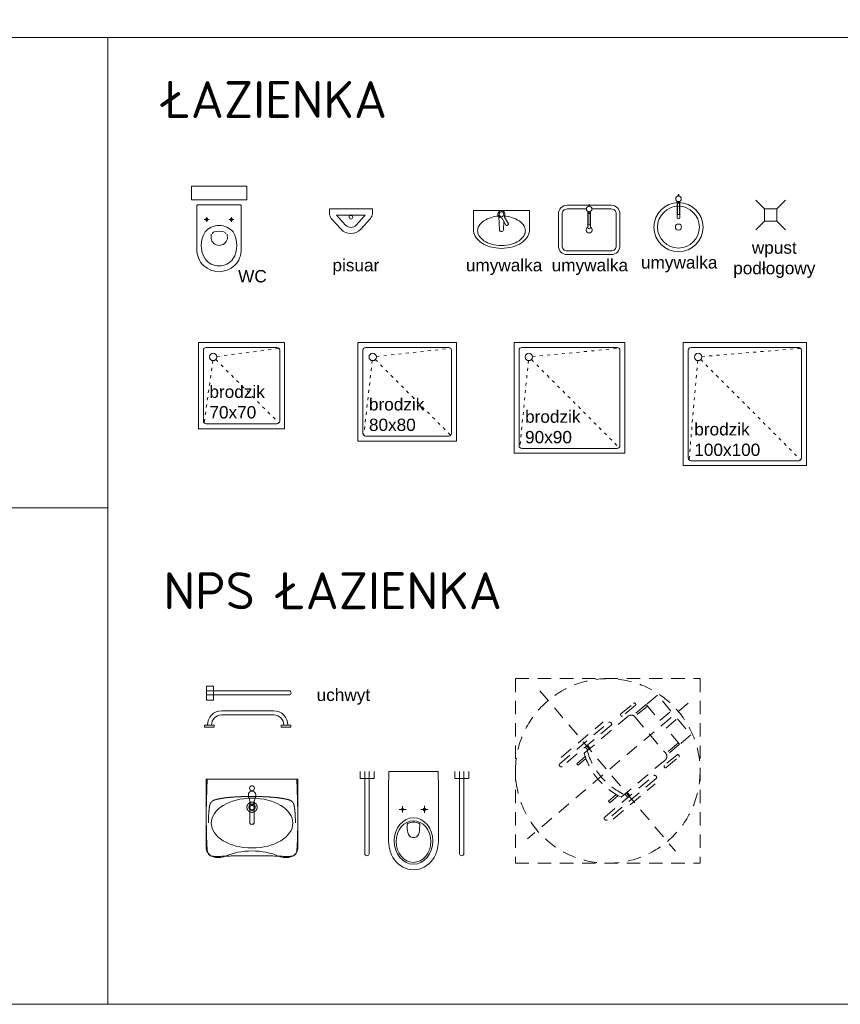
# Model space of a CAD drawing. Header units: millimetres. Extents: x -2720 to 125583, y -8970 to 34912.
# Tile 3 of 105: x -2046 to -1379, y -2127 to -1327. Entities that reach past the tile are written whole.
import ezdxf

# ---------------------------------------------------------------- set-up
doc = ezdxf.new("R2010")
doc.units = ezdxf.units.MM
doc.linetypes.add('ACAD_ISO03W100', pattern=[30, 12, -18])
doc.linetypes.add('KRESKOWA', pattern=[0.4, 0.24, -0.16])
doc.layers.add('A_OPISY', color=40, linetype='Continuous', lineweight=9)
doc.layers.add('A_WYPOSAŻENIE', color=181, linetype='Continuous', lineweight=9)
doc.styles.add('ramka', font='isocpeur.ttf')
doc.styles.get("Standard").update_dxf_attribs({"font": 'arial.ttf'})

# ---------------------------------------------------------------- blocks, each defined once
blk = doc.blocks.new('MISKA USTĘPOWA NP')
at = {"ltscale": 5}
for p, q in [((-39.53, 66.86), (-39.53, 0)), ((-36.1, 66.86), (-36.1, 0)), ((37.5, 66.86), (37.5, 0)), ((40.93, 66.86), (40.93, 0))]:
    blk.add_line(p, q, dxfattribs=at)
for p, q in [((-43.37, 5.71), (-43.37, 0)), ((-31.94, 5.71), (-43.37, 5.71)), ((-31.94, 0), (-31.94, 5.71)), ((33.66, 5.71), (33.66, 0)), ((45.09, 5.71), (33.66, 5.71)), ((45.09, 0), (45.09, 5.71))]:
    blk.add_line(p, q)
for points in [[(-20.06, 0), (-20.22, 13.67), (-20.34, 27.33), (-20.38, 54.66), (-20.3, 56.94), (-20.1, 59.18), (-19.74, 61.42), (-19.26, 63.62), (-18.58, 65.77), (-17.74, 67.89), (-16.7, 69.89), (-15.46, 71.81), (-14.03, 73.53), (-12.39, 75.12), (-10.59, 76.52), (-8.67, 77.72), (-6.63, 78.68), (-4.48, 79.4), (-2.24, 79.84), (0, 80), (2.28, 79.84), (4.52, 79.4), (6.67, 78.68), (8.71, 77.72), (10.63, 76.52), (12.43, 75.12), (14.03, 73.53), (15.5, 71.81), (16.74, 69.89), (17.78, 67.89), (18.62, 65.77), (19.3, 63.62), (19.78, 61.42), (20.1, 59.18), (20.3, 56.94), (20.38, 54.66), (20.34, 27.33), (20.26, 13.67), (20.06, 0)], [(-8.83, 28.29), (-8.83, 33.49)], [(8.87, 27.95), (8.87, 33.77)], [(-5.83, 30.85), (-11.71, 30.85)], [(11.87, 30.85), (5.87, 30.85)], [(20.06, 0), (-20.06, 0)]]:
    blk.add_lwpolyline(points)
for points in [[(5.11, 43.32), (5.07, 42.96), (4.92, 42.64), (4.72, 42.36), (4.4, 42.16), (3.36, 41.76), (2.24, 41.48), (1.12, 41.28), (0, 41.24), (-1.12, 41.28), (-2.24, 41.48), (-3.32, 41.76), (-4.4, 42.16), (-4.68, 42.36), (-4.92, 42.64), (-5.03, 42.96), (-5.07, 43.32), (-4.99, 46.55), (-4.88, 48.15), (-4.56, 49.75), (-4.32, 50.55), (-3.96, 51.27), (-3.52, 51.99), (-2.96, 52.59), (-2.32, 53.07), (-1.6, 53.43), (-0.8, 53.67), (0, 53.75), (0.84, 53.67), (1.6, 53.43), (2.36, 53.07), (3, 52.59), (3.52, 51.99), (3.96, 51.27), (4.32, 50.55), (4.56, 49.75), (4.88, 48.15), (5.03, 46.55)], [(8.87, 31.69), (8.55, 31.65), (8.27, 31.45), (8.07, 31.17), (7.99, 30.85), (8.07, 30.53), (8.27, 30.25), (8.55, 30.05), (8.87, 29.97), (9.19, 30.05), (9.47, 30.25), (9.67, 30.53), (9.71, 30.85), (9.67, 31.17), (9.47, 31.45), (9.19, 31.65)]]:
    blk.add_lwpolyline(points, close=True)
blk.add_circle((-8.85, 30.83), 0.859)
for centre in [(-37.81, 66.86), (39.22, 66.86)]:
    blk.add_arc(centre, 1.71, 0, 180, dxfattribs=at)
for centre, major_axis, ratio in [((0.02, 56.54), (0, 18.86), 0.829441), ((0, 57.04), (0, 16.92), 0.831158)]:
    blk.add_ellipse(centre, major_axis=major_axis, ratio=ratio, start_param=0, end_param=6.283185)
blk = doc.blocks.new('FOTEL-K')
at = {"linetype": 'KRESKOWA', "ltscale": 5, "transparency": 33554687}
for p, q in [((-1.701, 11.602), (-11.602, -1.701)), ((11.602, 1.701), (-1.701, 11.602)), ((0.579, -9.418), (-0.579, 9.418)), ((-3.773, 2.198), (-3.469, -2.735)), ((2.185, 1.847), (2.007, 1.836)), ((2.007, 1.836), (2.064, 0.908)), ((2.246, 0.852), (2.185, 1.847)), ((3.475, 2.644), (3.778, -2.29)), ((-2.395, 1.565), (-2.217, 1.576)), ((-2.334, 0.57), (-2.395, 1.565)), ((-2.217, 1.576), (-2.16, 0.649)), ((11.602, 1.701), (1.701, -11.602)), ((9.418, 0.579), (-9.418, -0.579)), ((-2.29, -4.717), (-2.606, 0.433)), ((2.533, 0.749), (2.85, -4.401)), ((2.923, 0.336), (2.56, 0.314)), ((2.938, 0.09), (2.575, 0.068)), ((-2.579, -0.002), (-2.988, -0.027)), ((-2.564, -0.248), (-2.973, -0.273)), ((1.701, -11.602), (-11.602, -1.701)), ((-1.931, -6.611), (-2.025, -5.088)), ((-1.76, -6.6), (-1.853, -5.077)), ((2.447, -4.856), (-1.834, -5.12)), ((2.555, -6.335), (2.461, -4.812)), ((2.726, -6.325), (2.633, -4.801))]:
    blk.add_line(p, q, dxfattribs=at)
for points in [[(-2.923, -3.195), (-3.009, -3.201, -0.414214), (-3.145, -3.08), (-3.499, 2.671, -0.414214), (-3.378, 2.808), (-3.292, 2.813, -0.414214), (-3.155, 2.693), (-2.802, -3.059, -0.414214)], [(3.332, -2.811), (3.246, -2.816, -0.414214), (3.109, -2.695), (2.756, 3.056, -0.414214), (2.877, 3.192), (2.963, 3.198, -0.414214), (3.099, 3.077), (3.453, -2.674, -0.414214)], [(-2.706, -5.964), (-2.629, -5.959, 0.414214), (-2.549, -5.868), (-2.641, -4.37, 0.414214), (-2.732, -4.29), (-2.809, -4.295, 0.414214), (-2.89, -4.386), (-2.798, -5.883, 0.414214)], [(3.416, -5.587), (3.339, -5.592, -0.414214), (3.248, -5.512), (3.156, -4.014, -0.414214), (3.237, -3.923), (3.314, -3.918, -0.414214), (3.405, -3.999), (3.497, -5.496, -0.414214)]]:
    blk.add_lwpolyline(points, format="xyb", close=True, dxfattribs=at)
for points in [[(-1.85, -7.934), (-1.931, -6.611), (-0.046, -6.495), (0.035, -7.818)], [(2.808, -7.648), (2.726, -6.325), (0.841, -6.441), (0.922, -7.764)]]:
    blk.add_lwpolyline(points, close=True, dxfattribs=at)
blk.add_circle((0, 0), 8.291, dxfattribs=at)
for centre, radius, start, end in [((0.309, -5.033), 6.195, 68.95944, 118.0744), ((0.331, -5.388), 6.195, 68.95944, 118.0744), ((2.421, -4.427), 0.43, 273.51692, 3.51692), ((-1.86, -4.69), 0.43, 183.51692, 273.51692)]:
    blk.add_arc(centre, radius, start, end, dxfattribs=at)
blk = doc.blocks.new('PORĘCZ NP2')
at = {"layer": 'A_WYPOSAŻENIE', "ltscale": 5}
for p, q in [((-1.87, 66.86), (-1.87, 0)), ((1.56, 66.86), (1.56, 0))]:
    blk.add_line(p, q, dxfattribs=at)
at = {"layer": 'A_WYPOSAŻENIE'}
for p, q in [((-5.71, 5.71), (-5.71, 0)), ((5.71, 5.71), (-5.71, 5.71)), ((-5.71, 0), (5.71, 0)), ((1.71, 0), (-1.71, 0)), ((5.71, 0), (5.71, 5.71))]:
    blk.add_line(p, q, dxfattribs=at)
at = {"layer": 'A_WYPOSAŻENIE', "ltscale": 5}
blk.add_arc((-0.15, 66.86), 1.71, 0, 180, dxfattribs=at)
blk = doc.blocks.new('PORĘCZ NP')
at = {"layer": 'A_WYPOSAŻENIE', "lineweight": 5}
for p, q in [((-56.4, 13.31), (-13.8, 13.31)), ((-56.4, 10.01), (-13.8, 10.01)), ((-70.2, 0), (-70.2, 1.76)), ((-70.2, 1.76), (-62.28, 1.76)), ((-70.2, 0), (-62.28, 0)), ((-67.76, 1.89), (-67.76, 1.95)), ((-62.28, 1.76), (-62.28, 0)), ((0, 1.76), (-7.92, 1.76)), ((-7.92, 1.76), (-7.92, 0)), ((-7.92, 0), (0, 0)), ((0, 1.76), (0, 0))]:
    blk.add_line(p, q, dxfattribs=at)
for centre, radius, start, end in [((-56.4, 1.95), 11.36, 90, 180.92532), ((-56.4, 1.95), 8.06, 90, 181.30407), ((-13.8, 1.95), 11.36, 359.07468, 90), ((-13.8, 1.95), 8.06, 358.69593, 90)]:
    blk.add_arc(centre, radius, start, end, dxfattribs=at)
blk = doc.blocks.new('wc1')
at = {"layer": 'A_WYPOSAŻENIE'}
for p, q in [((-3840.38, 3355.84), (-3836.38, 3355.84)), ((-3838.38, 3353.84), (-3838.38, 3357.84)), ((-3820.38, 3355.84), (-3816.38, 3355.84)), ((-3818.38, 3353.84), (-3818.38, 3357.84))]:
    blk.add_line(p, q, dxfattribs=at)
blk.add_lwpolyline([(-3850.88, 3371.84), (-3805.88, 3371.84), (-3805.88, 3382.84), (-3850.88, 3382.84)], close=True, dxfattribs=at)
for points in [[(-3815.79, 3318.42, -0.399978), (-3840.97, 3318.42, -0.216638), (-3846.38, 3331.84), (-3846.38, 3366.84, -0.414214), (-3845.38, 3367.84), (-3811.38, 3367.84, -0.414214), (-3810.38, 3366.84), (-3810.38, 3331.84, -0.216638)], [(-3839.79, 3345.73, -0.466255), (-3816.97, 3345.73, -0.283436), (-3817.06, 3323.74, -0.502453), (-3839.69, 3323.74, -0.283436)]]:
    blk.add_lwpolyline(points, format="xyb", close=True, dxfattribs=at)
for points in [[(-3833.77, 3344.15, -0.303379), (-3832.3, 3345.75, -0.119022), (-3824.45, 3345.75, -0.303379), (-3822.98, 3344.15, -0.291246)], [(-3834.84, 3343.93), (-3834.92, 3340.49, 0.83974), (-3821.61, 3340.22), (-3821.68, 3343.93)]]:
    blk.add_lwpolyline(points, format="xyb", dxfattribs=at)
for centre in [(-3838.38, 3355.84), (-3818.38, 3355.84)]:
    blk.add_circle(centre, 1, dxfattribs=at)
blk = doc.blocks.new('um1')
at = {"layer": 'A_WYPOSAŻENIE', "ltscale": 0.5}
for points in [[(-2506.53, 3366.84), (-2524.27, 3366.84, 0.414214), (-2531.27, 3359.84), (-2531.27, 3333.84, 0.414214), (-2524.27, 3326.84), (-2488.27, 3326.84, 0.414214), (-2481.27, 3333.84), (-2481.27, 3359.84, 0.414214), (-2488.27, 3366.84), (-2506.01, 3366.84)], [(-2508.52, 3363.84), (-2524.27, 3363.84, 0.414214), (-2528.27, 3359.84), (-2528.27, 3333.84, 0.414214), (-2524.27, 3329.84), (-2488.27, 3329.84, 0.414214), (-2484.27, 3333.84), (-2484.27, 3359.84, 0.414214), (-2488.27, 3363.84), (-2504.02, 3363.84)]]:
    blk.add_lwpolyline(points, format="xyb", dxfattribs=at)
at = {"layer": 'A_WYPOSAŻENIE'}
blk.add_lwpolyline([(-2507.42, 3361.92), (-2507.42, 3348.69, 0.869565), (-2505.12, 3348.69), (-2505.12, 3361.92)], format="xyb", dxfattribs=at)
for points in [[(-2506.77, 3361.66), (-2506.77, 3360.3), (-2505.77, 3360.3), (-2505.77, 3361.66)], [(-2506.53, 3366.08), (-2506.53, 3367.35), (-2506.01, 3367.35), (-2506.01, 3366.08)]]:
    blk.add_lwpolyline(points, dxfattribs=at)
blk.add_lwpolyline([(-2507.02, 3360.3), (-2505.52, 3360.3), (-2505.52, 3350.99), (-2507.02, 3350.99)], close=True, dxfattribs=at)
blk.add_circle((-2506.27, 3363.85), 2.25, dxfattribs=at)
at = {"layer": 'A_WYPOSAŻENIE', "ltscale": 0.5}
blk.add_arc((-2506.27, 3346.84), 2.5, 117.38711, 62.61289, dxfattribs=at)
blk = doc.blocks.new('um2')
at = {"layer": 'A_WYPOSAŻENIE'}
for points in [[(-2401.36, 3372.08), (-2401.36, 3373.34), (-2400.84, 3373.34), (-2400.84, 3372.08)], [(-2401.6, 3367.65), (-2401.6, 3366.29), (-2400.6, 3366.29), (-2400.6, 3367.65)]]:
    blk.add_lwpolyline(points, dxfattribs=at)
blk.add_lwpolyline([(-2402.25, 3367.91), (-2402.25, 3354.68, 0.869565), (-2399.95, 3354.68), (-2399.95, 3367.91)], format="xyb", dxfattribs=at)
blk.add_lwpolyline([(-2401.85, 3366.29), (-2400.35, 3366.29), (-2400.35, 3356.98), (-2401.85, 3356.98)], close=True, dxfattribs=at)
blk.add_circle((-2401.1, 3369.84), 2.25, dxfattribs=at)
at = {"layer": 'A_WYPOSAŻENIE', "ltscale": 0.5}
for radius in [20, 17, 2.5]:
    blk.add_circle((-2401.1, 3346.84), radius, dxfattribs=at)
blk = doc.blocks.new('br1')
at = {"layer": 'A_WYPOSAŻENIE', "ltscale": 0.5}
blk.add_lwpolyline([(-2942.22, 3223.33), (-2862.22, 3223.33), (-2862.22, 3143.33), (-2942.22, 3143.33)], close=True, dxfattribs=at)
blk.add_lwpolyline([(-2935.99, 3219.33), (-2868.45, 3219.33, -0.414214), (-2866.22, 3217.1), (-2866.22, 3149.55, -0.414214), (-2868.45, 3147.33), (-2935.99, 3147.33, -0.414214), (-2938.22, 3149.55), (-2938.22, 3217.1, -0.414214)], format="xyb", close=True, dxfattribs=at)
at = {"layer": 'A_WYPOSAŻENIE', "linetype": 'ACAD_ISO03W100', "ltscale": 0.2}
for points in [[(-2927.24, 3211.99), (-2866.87, 3218.67)], [(-2928.11, 3209.53), (-2866.87, 3147.98)], [(-2930.57, 3208.67), (-2937.57, 3147.98)]]:
    blk.add_lwpolyline(points, dxfattribs=at)
at = {"layer": 'A_WYPOSAŻENIE', "ltscale": 0.5}
blk.add_circle((-2930.22, 3211.65), 3, dxfattribs=at)
blk = doc.blocks.new('br3')
at = {"layer": 'A_WYPOSAŻENIE', "ltscale": 0.5}
blk.add_lwpolyline([(-2607.95, 3223.33), (-2517.95, 3223.33), (-2517.95, 3133.33), (-2607.95, 3133.33)], close=True, dxfattribs=at)
blk.add_lwpolyline([(-2601.72, 3219.33), (-2524.18, 3219.33, -0.414214), (-2521.95, 3217.1), (-2521.95, 3139.55, -0.414214), (-2524.18, 3137.33), (-2601.72, 3137.33, -0.414214), (-2603.95, 3139.55), (-2603.95, 3217.1, -0.414214)], format="xyb", close=True, dxfattribs=at)
at = {"layer": 'A_WYPOSAŻENIE', "linetype": 'ACAD_ISO03W100', "ltscale": 0.2}
for points in [[(-2592.97, 3211.99), (-2522.6, 3218.67)], [(-2593.83, 3209.53), (-2522.6, 3137.97)], [(-2596.29, 3208.67), (-2603.3, 3137.98)]]:
    blk.add_lwpolyline(points, dxfattribs=at)
at = {"layer": 'A_WYPOSAŻENIE', "ltscale": 0.5}
blk.add_circle((-2595.95, 3211.65), 3, dxfattribs=at)
blk = doc.blocks.new('brodz1a')
at = {"layer": 'A_WYPOSAŻENIE', "ltscale": 0.5}
blk.add_lwpolyline([(-2942.22, 3255.79), (-2872.22, 3255.79), (-2872.22, 3185.79), (-2942.22, 3185.79)], close=True, dxfattribs=at)
blk.add_lwpolyline([(-2935.99, 3251.79), (-2878.45, 3251.79, -0.414214), (-2876.22, 3249.56), (-2876.22, 3192.02, -0.414214), (-2878.45, 3189.79), (-2935.99, 3189.79, -0.414214), (-2938.22, 3192.02), (-2938.22, 3249.56, -0.414214)], format="xyb", close=True, dxfattribs=at)
at = {"layer": 'A_WYPOSAŻENIE', "linetype": 'ACAD_ISO03W100', "ltscale": 0.2}
for points in [[(-2927.24, 3244.45), (-2876.87, 3251.14)], [(-2930.57, 3241.14), (-2937.57, 3190.44)], [(-2928.11, 3241.99), (-2876.88, 3190.44)]]:
    blk.add_lwpolyline(points, dxfattribs=at)
at = {"layer": 'A_WYPOSAŻENIE', "ltscale": 0.5}
blk.add_circle((-2930.22, 3244.12), 3, dxfattribs=at)
blk = doc.blocks.new('brodzik5')
at = {"ltscale": 0.5}
blk.add_lwpolyline([(-2318.36, 3255.79), (-2218.36, 3255.79), (-2218.36, 3155.79), (-2318.36, 3155.79)], close=True, dxfattribs=at)
blk.add_lwpolyline([(-2312.13, 3251.79), (-2224.59, 3251.79, -0.414214), (-2222.36, 3249.56), (-2222.36, 3162.02, -0.414214), (-2224.59, 3159.79), (-2312.13, 3159.79, -0.414214), (-2314.36, 3162.02), (-2314.36, 3249.56, -0.414214)], format="xyb", close=True, dxfattribs=at)
at = {"linetype": 'ACAD_ISO03W100', "ltscale": 0.2}
for points in [[(-2303.38, 3244.45), (-2223.01, 3251.14)], [(-2306.71, 3241.14), (-2313.71, 3160.44)], [(-2304.25, 3241.99), (-2223.01, 3160.44)]]:
    blk.add_lwpolyline(points, dxfattribs=at)
at = {"ltscale": 0.5}
blk.add_circle((-2306.36, 3244.12), 3, dxfattribs=at)
blk = doc.blocks.new('wpust podłogowy')
for p, q in [((-5, 5), (-12.07, 12.07)), ((5, 5), (12.07, 12.07)), ((-5, -5), (-12.07, -12.07)), ((5, -5), (12.07, -12.07))]:
    blk.add_line(p, q)
blk.add_lwpolyline([(-5, 5), (5, 5), (5, -5), (-5, -5)], close=True)
blk = doc.blocks.new('A$C4D221A0D')
for p, q in [((0, 13.5), (0, 0)), ((18.08, 4.46), (18.54, 13.78)), ((20.51, 5.77), (23.32, 10.64)), ((21.63, 7.72), (21.34, 13.78)), ((22.24, 4.77), (25.05, 9.64)), ((40, 0), (40, 13.5)), ((0, 0), (40, 0))]:
    blk.add_line(p, q)
blk.add_circle((19.94, 2.78), 1.69)
for centre, radius, start, end in [((14.43, 10.35), 15.32, 124.01935, 148.46465), ((14.43, 11.35), 12.32, 124.01935, 148.46465), ((17.79, 5.36), 21.33, 105.62068, 124.01935), ((17.79, 6.36), 18.33, 105.62068, 124.01935), ((20, -2.53), 29.53, 90, 105.62068), ((20, -1.53), 26.53, 90, 105.62068), ((20, -2.53), 29.53, 74.37932, 90), ((20, -1.53), 26.53, 74.37932, 90), ((22.21, 6.36), 18.33, 55.98065, 74.37932), ((22.21, 5.36), 21.33, 55.98065, 74.37932), ((25.57, 11.35), 12.32, 31.53535, 55.98065), ((25.57, 10.35), 15.32, 31.53535, 55.98065), ((9.3, 13.5), 9.3, 148.46465, 180), ((9.3, 14.5), 6.3, 148.46465, 180), ((9.3, 14.5), 6.3, 180, 211.53535), ((19.94, 13.68), 1.4, 4.24219, 175.75781), ((30.7, 14.5), 6.3, 0, 31.53535), ((30.7, 14.5), 6.3, 328.46465, 0), ((30.7, 13.5), 9.3, 0, 31.53535), ((14.43, 17.65), 12.32, 211.53535, 235.98065), ((17.79, 22.64), 18.33, 235.98065, 254.37932), ((23.45, 10.57), 0.154, 101.50728, 150), ((23.57, 9.98), 0.756, 80.13087, 101.50728), ((23.44, 9.21), 1.54, 68.63349, 80.13087), ((23.01, 8.1), 2.72, 60, 68.63349), ((23.01, 8.1), 2.72, 51.36651, 60), ((23.75, 9.03), 1.54, 39.86913, 51.36651), ((24.35, 9.53), 0.756, 18.49272, 39.86913), ((24.92, 9.72), 0.154, 330, 18.49272), ((22.21, 22.64), 18.33, 285.62068, 304.01935), ((25.57, 17.65), 12.32, 304.01935, 328.46465), ((20, 30.53), 26.53, 254.37932, 265.25588), ((19.94, 2.78), 2.5, 94.8499, 25.1501), ((19.64, 6.27), 1, 274.8499, 330), ((23.1, 4.27), 1, 150, 205.1501), ((20, 30.53), 26.53, 274.58728, 285.62068)]:
    blk.add_arc(centre, radius, start, end)
blk = doc.blocks.new('umywalka NP')
for p, q in [((49.49, 65), (0, 65)), ((0, 65), (0, 0)), ((11.78, 35.1), (17.66, 33.49)), ((11.78, 29.9), (17.66, 31.51)), ((15.46, 34.09), (31.28, 34.09)), ((15.49, 30.9), (31.28, 30.9)), ((31.65, 31.87), (31.65, 31.87)), ((31.65, 31.87), (31.76, 31.87)), ((31.76, 31.87), (31.65, 31.87)), ((31.76, 31.87), (31.76, 31.87)), ((0, 0), (49.49, 0)), ((49.78, 0.6), (49.58, 0.58))]:
    blk.add_line(p, q)
blk.add_lwpolyline([(35.91, 64.95, 0.001984), (32.28, 64.99), (24.22, 65), (15.16, 64.89), (7.27, 64.68), (0, 64.37), (0, 32.5), (0, 0.64), (7.27, 0.32), (15.16, 0.11), (24.22, 0), (32.28, 0.01, 0.001984), (35.91, 0.05)], format="xyb")
for points in [[(12.4, 32.67), (12.4, 33.36), (12.4, 34.06), (12.41, 34.41), (12.41, 34.76), (12.41, 35.1), (12.41, 35.45), (12.41, 35.8), (12.42, 36.15), (12.42, 36.5), (12.43, 36.84), (12.43, 37.19), (12.44, 37.54), (12.44, 37.89), (12.45, 38.24), (12.46, 38.58), (12.46, 38.93), (12.47, 39.28), (12.48, 39.63), (12.49, 39.98), (12.5, 40.32), (12.51, 40.67), (12.52, 41.02), (12.54, 41.37), (12.55, 41.71), (12.56, 42.06), (12.58, 42.41), (12.59, 42.76), (12.61, 43.1), (12.63, 43.45), (12.64, 43.8), (12.66, 44.15), (12.68, 44.49), (12.7, 44.84), (12.73, 45.19), (12.75, 45.54), (12.77, 45.88), (12.8, 46.23), (12.82, 46.58), (12.85, 46.92), (12.88, 47.27), (12.91, 47.62), (12.94, 47.96), (12.97, 48.31), (13, 48.66), (13.04, 49), (13.07, 49.35), (13.11, 49.7), (13.15, 50.04), (13.18, 50.39), (13.2, 50.56), (13.23, 50.73), (13.25, 50.91), (13.27, 51.08), (13.29, 51.25), (13.31, 51.42), (13.33, 51.6), (13.36, 51.77), (13.38, 51.94), (13.4, 52.11), (13.43, 52.29), (13.45, 52.46), (13.48, 52.63), (13.5, 52.8), (13.53, 52.97), (13.55, 53.15), (13.58, 53.32), (13.61, 53.49), (13.63, 53.66), (13.66, 53.83), (13.69, 54.01), (13.72, 54.18), (13.75, 54.35), (13.78, 54.52), (13.81, 54.69), (13.84, 54.86), (13.87, 55.03), (13.9, 55.21), (13.93, 55.38), (13.96, 55.55), (14, 55.72), (14.03, 55.89), (14.06, 56.06), (14.1, 56.23), (14.13, 56.4), (14.17, 56.57), (14.2, 56.74), (14.24, 56.91), (14.27, 57.08), (14.31, 57.25), (14.35, 57.42), (14.39, 57.59), (14.43, 57.76), (14.45, 57.85), (14.47, 57.93), (14.49, 58.01), (14.51, 58.1), (14.53, 58.18), (14.56, 58.27), (14.58, 58.35), (14.6, 58.43), (14.63, 58.52), (14.65, 58.6), (14.68, 58.68), (14.71, 58.77), (14.73, 58.85), (14.76, 58.93), (14.79, 59.01), (14.82, 59.1), (14.85, 59.18), (14.88, 59.26), (14.91, 59.34), (14.95, 59.42), (14.98, 59.5), (15.02, 59.58), (15.05, 59.66), (15.09, 59.74), (15.13, 59.82), (15.17, 59.89), (15.21, 59.97), (15.25, 60.05), (15.29, 60.12), (15.34, 60.2), (15.38, 60.27), (15.43, 60.35), (15.48, 60.42), (15.52, 60.49), (15.57, 60.56), (15.62, 60.63), (15.68, 60.7), (15.73, 60.77), (15.78, 60.84), (15.84, 60.91), (15.89, 60.98), (15.92, 61.01), (15.95, 61.04), (15.98, 61.07), (16.01, 61.11), (16.04, 61.14), (16.07, 61.17), (16.1, 61.2), (16.13, 61.23), (16.16, 61.26), (16.19, 61.29), (16.22, 61.32), (16.25, 61.35), (16.28, 61.38), (16.32, 61.41), (16.35, 61.44), (16.38, 61.47), (16.41, 61.5), (16.45, 61.53), (16.48, 61.56), (16.51, 61.58), (16.55, 61.61), (16.58, 61.64), (16.62, 61.66), (16.65, 61.69), (16.69, 61.72), (16.72, 61.74), (16.76, 61.77), (16.79, 61.79), (16.83, 61.82), (16.86, 61.84), (16.9, 61.86), (16.94, 61.89), (16.97, 61.91), (17.01, 61.93), (17.05, 61.96), (17.09, 61.98), (17.12, 62), (17.16, 62.02), (17.2, 62.04), (17.24, 62.06), (17.28, 62.08), (17.32, 62.1), (17.36, 62.12), (17.4, 62.14), (17.43, 62.16), (17.47, 62.18), (17.51, 62.19), (17.55, 62.21), (17.59, 62.23), (17.63, 62.24), (17.71, 62.28), (17.8, 62.31), (17.88, 62.34), (17.96, 62.37), (18.04, 62.4), (18.12, 62.42), (18.21, 62.45), (18.29, 62.47), (18.37, 62.5), (18.46, 62.52), (18.54, 62.54), (18.63, 62.56), (18.71, 62.58), (18.8, 62.6), (18.88, 62.62), (18.97, 62.64), (19.05, 62.66), (19.14, 62.67), (19.22, 62.69), (19.31, 62.71), (19.39, 62.72), (19.48, 62.73), (19.57, 62.75), (19.65, 62.76), (19.82, 62.79), (20, 62.81), (20.17, 62.84), (20.34, 62.86), (20.51, 62.88), (20.69, 62.9), (20.86, 62.93), (21.03, 62.95), (21.2, 62.97), (21.38, 62.99), (21.55, 63.01), (21.72, 63.03), (21.9, 63.05), (22.07, 63.06), (22.24, 63.08), (22.42, 63.1), (22.59, 63.11), (22.76, 63.13), (22.93, 63.15), (23.11, 63.16), (23.28, 63.18), (23.45, 63.19), (23.63, 63.21), (23.8, 63.22), (23.97, 63.23), (24.15, 63.25), (24.5, 63.27), (24.84, 63.3), (25.19, 63.32), (25.54, 63.34), (25.88, 63.36), (26.23, 63.38), (26.58, 63.4), (26.93, 63.42), (27.27, 63.43), (27.62, 63.45), (27.97, 63.46), (28.32, 63.47), (28.67, 63.49), (29.01, 63.5), (29.36, 63.51), (29.71, 63.52), (30.06, 63.53), (30.23, 63.53), (30.4, 63.53), (30.75, 63.54), (30.93, 63.54), (31.01, 63.54), (31.1, 63.54)], [(35.91, 64.95), (37.17, 64.92), (39.08, 64.88), (40.87, 64.83), (42.59, 64.78), (44.23, 64.72), (45.79, 64.65), (47.25, 64.57), (48.62, 64.49), (49.58, 64.42)], [(49.78, 64.4), (49.58, 64.42)], [(49.78, 64.4), (49.85, 64.39), (50.44, 64.32), (51.01, 64.24), (51.54, 64.14), (52.04, 64.01), (52.5, 63.86), (52.93, 63.67), (53.31, 63.46), (53.64, 63.22), (53.93, 62.95), (54.18, 62.64), (54.4, 62.29), (54.58, 61.89), (54.71, 61.46), (54.8, 60.99), (54.87, 60.5), (54.92, 59.97), (54.96, 59.4), (54.98, 58.81), (55, 58.19), (55, 57.54), (55, 56.87), (54.99, 56.17), (54.97, 55.44), (54.94, 54.69), (54.91, 53.91), (54.84, 52.24), (54.8, 51.34), (54.77, 50.4), (54.73, 49.41), (54.7, 48.37), (54.67, 47.26), (54.64, 46.08), (54.61, 44.83), (54.59, 43.49), (54.56, 42.04), (54.54, 40.47), (54.52, 38.77), (54.51, 36.89), (54.5, 34.8), (54.5, 32.5), (54.5, 30.2), (54.51, 28.11), (54.52, 26.24), (54.54, 24.53), (54.56, 22.96), (54.59, 21.51), (54.61, 20.17), (54.64, 18.92), (54.67, 17.74), (54.7, 16.63), (54.73, 15.59), (54.77, 14.6), (54.8, 13.66), (54.84, 12.76), (54.91, 11.09), (54.94, 10.31), (54.97, 9.56), (54.99, 8.83), (55, 8.14), (55, 7.46), (55, 6.81), (54.98, 6.19), (54.96, 5.6), (54.92, 5.04), (54.87, 4.51), (54.8, 4.01), (54.71, 3.54), (54.58, 3.11), (54.4, 2.71), (54.18, 2.36), (53.93, 2.05), (53.64, 1.78), (53.31, 1.54), (52.93, 1.33), (52.5, 1.14), (52.04, 0.99), (51.54, 0.86), (51.01, 0.76), (50.44, 0.68), (49.85, 0.61), (49.78, 0.6)], [(12.4, 32.5), (12.4, 31.8), (12.4, 31.11), (12.41, 30.76), (12.41, 30.41), (12.41, 30.06), (12.41, 29.72), (12.41, 29.37), (12.42, 29.02), (12.42, 28.67), (12.43, 28.32), (12.43, 27.98), (12.44, 27.63), (12.44, 27.28), (12.45, 26.93), (12.46, 26.58), (12.46, 26.24), (12.47, 25.89), (12.48, 25.54), (12.49, 25.19), (12.5, 24.84), (12.51, 24.5), (12.52, 24.15), (12.54, 23.8), (12.55, 23.45), (12.56, 23.11), (12.58, 22.76), (12.59, 22.41), (12.61, 22.06), (12.63, 21.72), (12.64, 21.37), (12.66, 21.02), (12.68, 20.67), (12.7, 20.33), (12.73, 19.98), (12.75, 19.63), (12.77, 19.28), (12.8, 18.94), (12.82, 18.59), (12.85, 18.24), (12.88, 17.9), (12.91, 17.55), (12.94, 17.2), (12.97, 16.86), (13, 16.51), (13.04, 16.16), (13.07, 15.82), (13.11, 15.47), (13.15, 15.13), (13.18, 14.78), (13.2, 14.61), (13.23, 14.43), (13.25, 14.26), (13.27, 14.09), (13.29, 13.92), (13.31, 13.74), (13.33, 13.57), (13.36, 13.4), (13.38, 13.23), (13.4, 13.05), (13.43, 12.88), (13.45, 12.71), (13.48, 12.54), (13.5, 12.36), (13.53, 12.19), (13.55, 12.02), (13.58, 11.85), (13.61, 11.68), (13.63, 11.51), (13.66, 11.33), (13.69, 11.16), (13.72, 10.99), (13.75, 10.82), (13.78, 10.65), (13.81, 10.48), (13.84, 10.3), (13.87, 10.13), (13.9, 9.96), (13.93, 9.79), (13.96, 9.62), (14, 9.45), (14.03, 9.28), (14.06, 9.11), (14.1, 8.94), (14.13, 8.77), (14.17, 8.6), (14.2, 8.43), (14.24, 8.26), (14.27, 8.09), (14.31, 7.92), (14.35, 7.75), (14.39, 7.58), (14.43, 7.41), (14.45, 7.32), (14.47, 7.24), (14.49, 7.15), (14.51, 7.07), (14.53, 6.98), (14.56, 6.9), (14.58, 6.82), (14.6, 6.73), (14.63, 6.65), (14.65, 6.57), (14.68, 6.48), (14.71, 6.4), (14.73, 6.32), (14.76, 6.24), (14.79, 6.15), (14.82, 6.07), (14.85, 5.99), (14.88, 5.91), (14.91, 5.83), (14.95, 5.75), (14.98, 5.67), (15.02, 5.59), (15.05, 5.51), (15.09, 5.43), (15.13, 5.35), (15.17, 5.27), (15.21, 5.2), (15.25, 5.12), (15.29, 5.05), (15.34, 4.97), (15.38, 4.9), (15.43, 4.82), (15.48, 4.75), (15.52, 4.68), (15.57, 4.6), (15.62, 4.53), (15.68, 4.46), (15.73, 4.39), (15.78, 4.33), (15.84, 4.26), (15.89, 4.19), (15.92, 4.16), (15.95, 4.13), (15.98, 4.09), (16.01, 4.06), (16.04, 4.03), (16.07, 4), (16.1, 3.97), (16.13, 3.94), (16.16, 3.9), (16.19, 3.87), (16.22, 3.84), (16.25, 3.81), (16.28, 3.78), (16.32, 3.75), (16.35, 3.73), (16.38, 3.7), (16.41, 3.67), (16.45, 3.64), (16.48, 3.61), (16.51, 3.58), (16.55, 3.56), (16.58, 3.53), (16.62, 3.5), (16.65, 3.48), (16.69, 3.45), (16.72, 3.43), (16.76, 3.4), (16.79, 3.38), (16.83, 3.35), (16.86, 3.33), (16.9, 3.3), (16.94, 3.28), (16.97, 3.26), (17.01, 3.23), (17.05, 3.21), (17.09, 3.19), (17.12, 3.17), (17.16, 3.15), (17.2, 3.13), (17.24, 3.11), (17.28, 3.09), (17.32, 3.07), (17.36, 3.05), (17.4, 3.03), (17.43, 3.01), (17.47, 2.99), (17.51, 2.97), (17.55, 2.96), (17.59, 2.94), (17.63, 2.92), (17.71, 2.89), (17.8, 2.86), (17.88, 2.83), (17.96, 2.8), (18.04, 2.77), (18.12, 2.74), (18.21, 2.72), (18.29, 2.69), (18.37, 2.67), (18.46, 2.65), (18.54, 2.63), (18.63, 2.6), (18.71, 2.58), (18.8, 2.56), (18.88, 2.55), (18.97, 2.53), (19.05, 2.51), (19.14, 2.49), (19.22, 2.48), (19.31, 2.46), (19.39, 2.45), (19.48, 2.43), (19.57, 2.42), (19.65, 2.41), (19.82, 2.38), (20, 2.35), (20.17, 2.33), (20.34, 2.31), (20.51, 2.28), (20.69, 2.26), (20.86, 2.24), (21.03, 2.22), (21.2, 2.2), (21.38, 2.18), (21.55, 2.16), (21.72, 2.14), (21.9, 2.12), (22.07, 2.1), (22.24, 2.09), (22.42, 2.07), (22.59, 2.05), (22.76, 2.04), (22.93, 2.02), (23.11, 2.01), (23.28, 1.99), (23.45, 1.98), (23.63, 1.96), (23.8, 1.95), (23.97, 1.93), (24.15, 1.92), (24.5, 1.9), (24.84, 1.87), (25.19, 1.85), (25.54, 1.83), (25.88, 1.81), (26.23, 1.79), (26.58, 1.77), (26.93, 1.75), (27.27, 1.74), (27.62, 1.72), (27.97, 1.71), (28.32, 1.69), (28.67, 1.68), (29.01, 1.67), (29.36, 1.66), (29.71, 1.65), (30.06, 1.64), (30.23, 1.64), (30.4, 1.63), (30.75, 1.63), (30.93, 1.63), (31.01, 1.63), (31.1, 1.63)], [(35.91, 0.05), (37.17, 0.08), (39.08, 0.12), (40.87, 0.17), (42.59, 0.22), (44.23, 0.28), (45.79, 0.35), (47.25, 0.43), (48.62, 0.51), (49.58, 0.58)]]:
    blk.add_lwpolyline(points)
blk.add_lwpolyline([(20.92, 36.02), (20.89, 36.03), (20.87, 36.04), (20.84, 36.04), (20.82, 36.05), (20.79, 36.06), (20.77, 36.06), (20.74, 36.07), (20.72, 36.07), (20.69, 36.08), (20.67, 36.08), (20.64, 36.09), (20.61, 36.09), (20.59, 36.1), (20.56, 36.1), (20.54, 36.1), (20.51, 36.11), (20.49, 36.11), (20.46, 36.11), (20.43, 36.12), (20.41, 36.12), (20.38, 36.12), (20.36, 36.13), (20.33, 36.13), (20.3, 36.13), (20.28, 36.13), (20.25, 36.13), (20.23, 36.14), (20.2, 36.14), (20.18, 36.14), (20.15, 36.14), (20.12, 36.14), (20.1, 36.14), (20.07, 36.14), (20.05, 36.14), (20.02, 36.14), (19.99, 36.14), (19.97, 36.14), (19.94, 36.14), (19.92, 36.14), (19.89, 36.14), (19.86, 36.14), (19.84, 36.14), (19.81, 36.14), (19.79, 36.14), (19.76, 36.13), (19.73, 36.13), (19.71, 36.13), (19.68, 36.13), (19.66, 36.12), (19.63, 36.12), (19.6, 36.12), (19.58, 36.12), (19.55, 36.11), (19.53, 36.11), (19.5, 36.11), (19.47, 36.1), (19.45, 36.1), (19.42, 36.09), (19.4, 36.09), (19.37, 36.09), (19.35, 36.08), (19.32, 36.08), (19.3, 36.07), (19.27, 36.07), (19.24, 36.06), (19.22, 36.05), (19.19, 36.05), (19.17, 36.04), (19.14, 36.04), (19.12, 36.03), (19.09, 36.02), (19.07, 36.02), (19.04, 36.01), (19.02, 36), (18.99, 36), (18.97, 35.99), (18.94, 35.98), (18.92, 35.98), (18.89, 35.97), (18.87, 35.96), (18.84, 35.95), (18.82, 35.94), (18.79, 35.93), (18.77, 35.93), (18.75, 35.92), (18.72, 35.91), (18.7, 35.9), (18.67, 35.89), (18.65, 35.88), (18.62, 35.87), (18.6, 35.86), (18.58, 35.85), (18.55, 35.84), (18.53, 35.83), (18.5, 35.82), (18.48, 35.81), (18.46, 35.8), (18.43, 35.79), (18.41, 35.78), (18.39, 35.77), (18.36, 35.75), (18.34, 35.74), (18.32, 35.73), (18.29, 35.72), (18.27, 35.71), (18.25, 35.69), (18.23, 35.68), (18.2, 35.67), (18.18, 35.66), (18.16, 35.64), (18.13, 35.63), (18.11, 35.62), (18.09, 35.6), (18.07, 35.59), (18.05, 35.58), (18.02, 35.56), (18, 35.55), (17.98, 35.53), (17.96, 35.52), (17.94, 35.51), (17.92, 35.49), (17.89, 35.48), (17.87, 35.46), (17.85, 35.45), (17.83, 35.43), (17.81, 35.41), (17.79, 35.4), (17.77, 35.38), (17.75, 35.37), (17.73, 35.35), (17.71, 35.34), (17.69, 35.32), (17.67, 35.3), (17.65, 35.29), (17.63, 35.27), (17.61, 35.25), (17.59, 35.24), (17.57, 35.22), (17.55, 35.2), (17.53, 35.18), (17.51, 35.17), (17.49, 35.15), (17.47, 35.13), (17.45, 35.11), (17.44, 35.09), (17.42, 35.08), (17.4, 35.06), (17.38, 35.04), (17.36, 35.02), (17.34, 35), (17.33, 34.98), (17.31, 34.96), (17.29, 34.94), (17.27, 34.92), (17.26, 34.9), (17.24, 34.88), (17.22, 34.87), (17.21, 34.85), (17.19, 34.83), (17.17, 34.81), (17.16, 34.79), (17.14, 34.76), (17.12, 34.74), (17.11, 34.72), (17.09, 34.7), (17.08, 34.68), (17.06, 34.66), (17.05, 34.64), (17.03, 34.62), (17.02, 34.6), (17, 34.58), (16.99, 34.56), (16.97, 34.53), (16.96, 34.51), (16.94, 34.49), (16.93, 34.47), (16.91, 34.45), (16.9, 34.42), (16.89, 34.4), (16.87, 34.38), (16.86, 34.36), (16.85, 34.34), (16.83, 34.31), (16.82, 34.29), (16.81, 34.27), (16.8, 34.24), (16.78, 34.22), (16.77, 34.2), (16.76, 34.18), (16.75, 34.15), (16.73, 34.13), (16.72, 34.11), (16.71, 34.08), (16.7, 34.06), (16.69, 34.04), (16.68, 34.01), (16.67, 33.99), (16.66, 33.96), (16.65, 33.94), (16.64, 33.92), (16.63, 33.89), (16.62, 33.87), (16.61, 33.85), (16.6, 33.82), (16.59, 33.8), (16.58, 33.77), (16.57, 33.75), (16.56, 33.72), (16.55, 33.7), (16.54, 33.67), (16.54, 33.65), (16.53, 33.63), (16.52, 33.6), (16.51, 33.58), (16.51, 33.55), (16.5, 33.53), (16.49, 33.5), (16.48, 33.48), (16.48, 33.45), (16.47, 33.43), (16.46, 33.4), (16.46, 33.38), (16.45, 33.35), (16.45, 33.32), (16.44, 33.3), (16.43, 33.27), (16.43, 33.25), (16.42, 33.22), (16.42, 33.2), (16.41, 33.17), (16.41, 33.15), (16.4, 33.12), (16.4, 33.1), (16.4, 33.07), (16.39, 33.04), (16.39, 33.02), (16.38, 32.99), (16.38, 32.97), (16.38, 32.94), (16.38, 32.92), (16.37, 32.89), (16.37, 32.86), (16.37, 32.84), (16.36, 32.81), (16.36, 32.79), (16.36, 32.76), (16.36, 32.73), (16.36, 32.71), (16.36, 32.68), (16.36, 32.66), (16.35, 32.63), (16.35, 32.6), (16.35, 32.58), (16.35, 32.55), (16.35, 32.53), (16.35, 32.5), (16.35, 32.47), (16.35, 32.45), (16.35, 32.42), (16.35, 32.4), (16.35, 32.37), (16.36, 32.34), (16.36, 32.32), (16.36, 32.29), (16.36, 32.27), (16.36, 32.24), (16.36, 32.22), (16.36, 32.19), (16.37, 32.16), (16.37, 32.14), (16.37, 32.11), (16.38, 32.09), (16.38, 32.06), (16.38, 32.03), (16.38, 32.01), (16.39, 31.98), (16.39, 31.96), (16.4, 31.93), (16.4, 31.91), (16.4, 31.88), (16.41, 31.85), (16.41, 31.83), (16.42, 31.8), (16.42, 31.78), (16.43, 31.75), (16.43, 31.73), (16.44, 31.7), (16.45, 31.68), (16.45, 31.65), (16.46, 31.63), (16.46, 31.6), (16.47, 31.58), (16.48, 31.55), (16.48, 31.53), (16.49, 31.5), (16.5, 31.48), (16.51, 31.45), (16.51, 31.43), (16.52, 31.4), (16.53, 31.38), (16.54, 31.35), (16.54, 31.33), (16.55, 31.3), (16.56, 31.28), (16.57, 31.25), (16.58, 31.23), (16.59, 31.2), (16.6, 31.18), (16.61, 31.16), (16.62, 31.13), (16.63, 31.11), (16.64, 31.08), (16.65, 31.06), (16.66, 31.04), (16.67, 31.01), (16.68, 30.99), (16.69, 30.96), (16.7, 30.94), (16.71, 30.92), (16.72, 30.89), (16.73, 30.87), (16.75, 30.85), (16.76, 30.83), (16.77, 30.8), (16.78, 30.78), (16.8, 30.76), (16.81, 30.73), (16.82, 30.71), (16.83, 30.69), (16.85, 30.67), (16.86, 30.64), (16.87, 30.62), (16.89, 30.6), (16.9, 30.58), (16.91, 30.55), (16.93, 30.53), (16.94, 30.51), (16.96, 30.49), (16.97, 30.47), (16.99, 30.45), (17, 30.42), (17.02, 30.4), (17.03, 30.38), (17.05, 30.36), (17.06, 30.34), (17.08, 30.32), (17.09, 30.3), (17.11, 30.28), (17.12, 30.26), (17.14, 30.24), (17.16, 30.22), (17.17, 30.2), (17.19, 30.18), (17.21, 30.16), (17.22, 30.14), (17.24, 30.12), (17.26, 30.1), (17.27, 30.08), (17.29, 30.06), (17.31, 30.04), (17.33, 30.02), (17.34, 30), (17.36, 29.98), (17.38, 29.96), (17.4, 29.94), (17.42, 29.93), (17.44, 29.91), (17.45, 29.89), (17.47, 29.87), (17.49, 29.85), (17.51, 29.84), (17.53, 29.82), (17.55, 29.8), (17.57, 29.78), (17.59, 29.77), (17.61, 29.75), (17.63, 29.73), (17.65, 29.72), (17.67, 29.7), (17.69, 29.68), (17.71, 29.67), (17.73, 29.65), (17.75, 29.63), (17.77, 29.62), (17.79, 29.6), (17.81, 29.59), (17.83, 29.57), (17.85, 29.56), (17.87, 29.54), (17.89, 29.53), (17.92, 29.51), (17.94, 29.5), (17.96, 29.48), (17.98, 29.47), (18, 29.45), (18.02, 29.44), (18.05, 29.42), (18.07, 29.41), (18.09, 29.4), (18.11, 29.38), (18.13, 29.37), (18.16, 29.36), (18.18, 29.34), (18.2, 29.33), (18.23, 29.32), (18.25, 29.31), (18.27, 29.29), (18.29, 29.28), (18.32, 29.27), (18.34, 29.26), (18.36, 29.25), (18.39, 29.24), (18.41, 29.22), (18.43, 29.21), (18.46, 29.2), (18.48, 29.19), (18.5, 29.18), (18.53, 29.17), (18.55, 29.16), (18.58, 29.15), (18.6, 29.14), (18.62, 29.13), (18.65, 29.12), (18.67, 29.11), (18.7, 29.1), (18.72, 29.09), (18.75, 29.08), (18.77, 29.07), (18.79, 29.07), (18.82, 29.06), (18.84, 29.05), (18.87, 29.04), (18.89, 29.03), (18.92, 29.03), (18.94, 29.02), (18.97, 29.01), (18.99, 29), (19.02, 29), (19.04, 28.99), (19.07, 28.98), (19.09, 28.98), (19.12, 28.97), (19.14, 28.96), (19.17, 28.96), (19.19, 28.95), (19.22, 28.95), (19.24, 28.94), (19.27, 28.94), (19.3, 28.93), (19.32, 28.92), (19.35, 28.92), (19.37, 28.92), (19.4, 28.91), (19.42, 28.91), (19.45, 28.9), (19.47, 28.9), (19.5, 28.89), (19.53, 28.89), (19.55, 28.89), (19.58, 28.88), (19.6, 28.88), (19.63, 28.88), (19.66, 28.88), (19.68, 28.87), (19.71, 28.87), (19.73, 28.87), (19.76, 28.87), (19.79, 28.87), (19.81, 28.86), (19.84, 28.86), (19.86, 28.86), (19.89, 28.86), (19.92, 28.86), (19.94, 28.86), (19.97, 28.86), (19.99, 28.86), (20.02, 28.86), (20.05, 28.86), (20.07, 28.86), (20.1, 28.86), (20.12, 28.86), (20.15, 28.86), (20.18, 28.86), (20.2, 28.86), (20.23, 28.86), (20.25, 28.87), (20.28, 28.87), (20.3, 28.87), (20.33, 28.87), (20.36, 28.88), (20.38, 28.88), (20.41, 28.88), (20.43, 28.88), (20.46, 28.89), (20.49, 28.89), (20.51, 28.89), (20.54, 28.9), (20.56, 28.9), (20.59, 28.91), (20.61, 28.91), (20.64, 28.91), (20.67, 28.92), (20.69, 28.92), (20.72, 28.93), (20.74, 28.93), (20.77, 28.94), (20.79, 28.95), (20.82, 28.95), (20.84, 28.96), (20.87, 28.96), (20.89, 28.97), (20.92, 28.98), (20.95, 28.99), (20.99, 29), (21.03, 29.01), (21.06, 29.02), (21.1, 29.03), (21.13, 29.04), (21.17, 29.05), (21.2, 29.06), (21.24, 29.08), (21.28, 29.09), (21.31, 29.1), (21.35, 29.12), (21.38, 29.13), (21.41, 29.14), (21.45, 29.16), (21.48, 29.17), (21.52, 29.19), (21.55, 29.21), (21.58, 29.22), (21.62, 29.24), (21.65, 29.26), (21.69, 29.27), (21.72, 29.29), (21.75, 29.31), (21.78, 29.33), (21.82, 29.34), (21.85, 29.36), (21.88, 29.38), (21.91, 29.4), (21.94, 29.42), (21.98, 29.44), (22.01, 29.46), (22.04, 29.48), (22.07, 29.5), (22.1, 29.53), (22.13, 29.55), (22.16, 29.57), (22.19, 29.59), (22.22, 29.61), (22.25, 29.64), (22.28, 29.66), (22.31, 29.68), (22.34, 29.71), (22.37, 29.73), (22.4, 29.76), (22.42, 29.78), (22.45, 29.81), (22.48, 29.83), (22.51, 29.86), (22.53, 29.88), (22.56, 29.91), (22.59, 29.94), (22.61, 29.96), (22.64, 29.99), (22.66, 30.02), (22.69, 30.04), (22.71, 30.07), (22.74, 30.1), (22.76, 30.13), (22.79, 30.16), (22.81, 30.19), (22.84, 30.21), (22.86, 30.24), (22.88, 30.27), (22.91, 30.3), (22.93, 30.33), (22.95, 30.36), (22.97, 30.39), (22.99, 30.42), (23.01, 30.45), (23.04, 30.49), (23.06, 30.52), (23.08, 30.55), (23.1, 30.58), (23.12, 30.61), (23.14, 30.64), (23.15, 30.68), (23.17, 30.71), (23.19, 30.74), (23.21, 30.77), (23.23, 30.81), (23.24, 30.84), (23.26, 30.87), (23.28, 30.91), (23.29, 30.94), (23.31, 30.98), (23.32, 31.01), (23.34, 31.04), (23.35, 31.08), (23.37, 31.11), (23.38, 31.15), (23.4, 31.18), (23.41, 31.22), (23.42, 31.25), (23.44, 31.29), (23.45, 31.32), (23.46, 31.36), (23.47, 31.39), (23.48, 31.43), (23.49, 31.47), (23.5, 31.5), (23.51, 31.54), (23.52, 31.57), (23.53, 31.61), (23.54, 31.65), (23.55, 31.68), (23.56, 31.72), (23.57, 31.76), (23.57, 31.79), (23.58, 31.83), (23.59, 31.87), (23.59, 31.9), (23.6, 31.94), (23.6, 31.98), (23.61, 32.02), (23.61, 32.05), (23.62, 32.09), (23.62, 32.13), (23.63, 32.16), (23.63, 32.2), (23.63, 32.24), (23.64, 32.28), (23.64, 32.31), (23.64, 32.35), (23.64, 32.39), (23.64, 32.43), (23.64, 32.46), (23.64, 32.5), (23.64, 32.54), (23.64, 32.58), (23.64, 32.61), (23.64, 32.65), (23.64, 32.69), (23.64, 32.72), (23.63, 32.76), (23.63, 32.8), (23.63, 32.84), (23.62, 32.87), (23.62, 32.91), (23.61, 32.95), (23.61, 32.99), (23.6, 33.02), (23.6, 33.06), (23.59, 33.1), (23.59, 33.13), (23.58, 33.17), (23.57, 33.21), (23.57, 33.24), (23.56, 33.28), (23.55, 33.32), (23.54, 33.35), (23.53, 33.39), (23.52, 33.43), (23.51, 33.46), (23.5, 33.5), (23.49, 33.53), (23.48, 33.57), (23.47, 33.61), (23.46, 33.64), (23.45, 33.68), (23.44, 33.71), (23.42, 33.75), (23.41, 33.78), (23.4, 33.82), (23.38, 33.85), (23.37, 33.89), (23.35, 33.92), (23.34, 33.96), (23.32, 33.99), (23.31, 34.02), (23.29, 34.06), (23.28, 34.09), (23.26, 34.13), (23.24, 34.16), (23.23, 34.19), (23.21, 34.23), (23.19, 34.26), (23.17, 34.29), (23.15, 34.32), (23.14, 34.36), (23.12, 34.39), (23.1, 34.42), (23.08, 34.45), (23.06, 34.48), (23.04, 34.51), (23.01, 34.55), (22.99, 34.58), (22.97, 34.61), (22.95, 34.64), (22.93, 34.67), (22.91, 34.7), (22.88, 34.73), (22.86, 34.76), (22.84, 34.79), (22.81, 34.82), (22.79, 34.84), (22.76, 34.87), (22.74, 34.9), (22.71, 34.93), (22.69, 34.96), (22.66, 34.98), (22.64, 35.01), (22.61, 35.04), (22.59, 35.07), (22.56, 35.09), (22.53, 35.12), (22.51, 35.14), (22.48, 35.17), (22.45, 35.19), (22.42, 35.22), (22.4, 35.24), (22.37, 35.27), (22.34, 35.29), (22.31, 35.32), (22.28, 35.34), (22.25, 35.36), (22.22, 35.39), (22.19, 35.41), (22.16, 35.43), (22.13, 35.45), (22.1, 35.48), (22.07, 35.5), (22.04, 35.52), (22.01, 35.54), (21.98, 35.56), (21.94, 35.58), (21.91, 35.6), (21.88, 35.62), (21.85, 35.64), (21.82, 35.66), (21.78, 35.68), (21.75, 35.69), (21.72, 35.71), (21.69, 35.73), (21.65, 35.75), (21.62, 35.76), (21.58, 35.78), (21.55, 35.8), (21.52, 35.81), (21.48, 35.83), (21.45, 35.84), (21.41, 35.86), (21.38, 35.87), (21.35, 35.88), (21.31, 35.9), (21.28, 35.91), (21.24, 35.92), (21.2, 35.94), (21.17, 35.95), (21.13, 35.96), (21.1, 35.97), (21.06, 35.98), (21.03, 35.99), (20.99, 36.01), (20.95, 36.02)], close=True)
blk.add_lwpolyline([(22.3, 32.5, 1), (17.7, 32.5, 1)], format="xyb", close=True)
blk.add_circle((6.5, 32.5), 1.75)
at = {"extrusion": (0, 0, -1)}
for centre, major_axis, ratio, start_param, end_param in [((49.49, 56.38), (0, -8.62), 0.740076, 3.141593, 5.289261), ((79.76, 32.5), (0, -38.74), 0.740076, 1.046808, 2.098245), ((11.32, 32.5), (1.87, -1.87), 1, 0.610407, 4.101981), ((17.48, 32.5), (0.708, -0.708), 1, 4.107708, 6.887866), ((20.33, 32.5), (-1.06, -1.06), 1, -0.785398, 5.497787), ((31.28, 32.49), (0, -1.59), 0.623935, 3.141593, 6.283185), ((49.49, 8.62), (0, -8.62), 0.740076, 4.135517, 6.283185)]:
    blk.add_ellipse(centre, major_axis=major_axis, ratio=ratio, start_param=start_param, end_param=end_param, dxfattribs=at)
at = {"ltscale": 3}
blk.add_ellipse((31.28, 32.49), major_axis=(0, -29), ratio=0.610345, dxfattribs=at)
blk = doc.blocks.new('pisuar')
at = {"layer": 'A_WYPOSAŻENIE'}
for points in [[(1247.01, 887.1), (1254.98, 878.24, 0.430237), (1270.96, 878.24), (1278.93, 887.1, 0.129904), (1280.47, 891.05), (1280.47, 894.82), (1245.47, 894.82), (1245.47, 891.05, 0.129904)], [(1251.29, 889.82), (1258.65, 881.64, 0.424795), (1267.29, 881.64), (1274.65, 889.82)]]:
    blk.add_lwpolyline(points, format="xyb", close=True, dxfattribs=at)
blk.add_circle((1262.97, 888.03), 1.54, dxfattribs=at)

msp = doc.modelspace()

# ---------------------------------------------------------------- linework, layer by layer
at = {"layer": 'A_OPISY'}
msp.add_lwpolyline([(-720.25, 408.89), (-2720.25, 408.89), (-2720.25, -2127.07), (-720.25, -2127.07)], close=True, dxfattribs=at)
for points in [[(-2720.25, -1341.27), (-720.25, -1341.27)], [(-1974.37, -1341.27), (-1974.37, -2127.07)], [(-2720.25, -1723.53), (-1974.37, -1723.53)]]:
    msp.add_lwpolyline(points, dxfattribs=at)
at = {"layer": 'A_OPISY', "ltscale": 0.5}
msp.add_lwpolyline([(-1974.37, -2127.07), (-720.25, -2127.07)], dxfattribs=at)

# ---------------------------------------------------------------- block references
at = {"layer": 'A_OPISY'}
for name, p in [('wc1', (1944.45, -4845.09)), ('um2', (890.45, -4842.31)), ('um1', (923.05, -4844.57)), ('pisuar', (-3039.77, -2375.46)), ('brodz1a', (1041.54, -4845.09)), ('br1', (1171.14, -4812.63)), ('br3', (963.73, -4812.63)), ('brodzik5', (811.64, -4845.09)), ('PORĘCZ NP', (-1825.58, -1901.93))]:
    msp.add_blockref(name, p, dxfattribs=at)
at = {"layer": 'A_OPISY', "xscale": -1}
for name, p, rotation in [('wpust podłogowy', (-1435.66, -1485.49), 90), ('MISKA USTĘPOWA NP', (-1725.97, -1937.79), 180)]:
    msp.add_blockref(name, p, dxfattribs=dict(at, rotation=rotation))
at = {"layer": 'A_OPISY'}
for name, p, xscale, yscale, zscale, rotation in [('A$C4D221A0D', (-1677.31, -1481.86), -1.142857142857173, 1.142857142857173, 1.142857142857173, 180), ('FOTEL-K', (-1568.11, -1937.42), 9.04563411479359, 9.04563411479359, 9.04563411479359, 126.657034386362), ('umywalka NP', (-1819.99, -1944.05), -1.142857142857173, 1.142857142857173, 1.142857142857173, 89.9998581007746)]:
    msp.add_blockref(name, p, dxfattribs=dict(at, xscale=xscale, yscale=yscale, zscale=zscale, rotation=rotation))
at = {"layer": 'A_OPISY', "rotation": 270}
msp.add_blockref('PORĘCZ NP2', (-1894.02, -1874.11), dxfattribs=at)

# ---------------------------------------------------------------- texts
at = {"layer": 'A_OPISY', "char_height": 30, "attachment_point": 1, "style": 'ramka'}
for s, insert in [('ŁAZIENKA', (-1929.1, -1376.77)), ('NPS ŁAZIENKA', (-1929.1, -1775.96))]:
    msp.add_mtext_dynamic_manual_height_columns(s, width=780.0242, gutter_width=12.5, heights=[294.9], dxfattribs=dict(at, insert=insert))
at = {"layer": 'A_OPISY', "ltscale": 0.5, "char_height": 10, "attachment_point": 1}
for s, width, heights, insert in [('\\pxqc;wpust podłogowy', 56.0975, [47.58], (-1460.86, -1507.1)), ('\\pxqc;umywalka', 56.0975, [47.58], (-1538.12, -1519.13)), ('\\pxqc;pisuar', 56.0975, [47.58], (-1800.82, -1521.38)), ('\\pxqc;umywalka', 56.0975, [47.58], (-1680.4, -1521.38)), ('\\pxqc;umywalka', 56.0975, [47.58], (-1610.69, -1521.38)), ('WC', 173.7565, [19.08], (-1868.46, -1530.35)), ('brodzik\\P70x70', 74.2044, [54.11], (-1891.76, -1624.26)), ('brodzik\\P80x80', 74.2044, [54.11], (-1762.16, -1634.46)), ('brodzik\\P90x90', 74.2044, [54.11], (-1635.3, -1644.46)), ('brodzik\\P100x100', 74.2044, [54.11], (-1497.81, -1654.74)), ('uchwyt', 173.7565, [19.08], (-1804.65, -1870.58))]:
    msp.add_mtext_dynamic_manual_height_columns(s, width=width, gutter_width=12.5, heights=heights, dxfattribs=dict(at, insert=insert))

doc.saveas('drawing.dxf')
